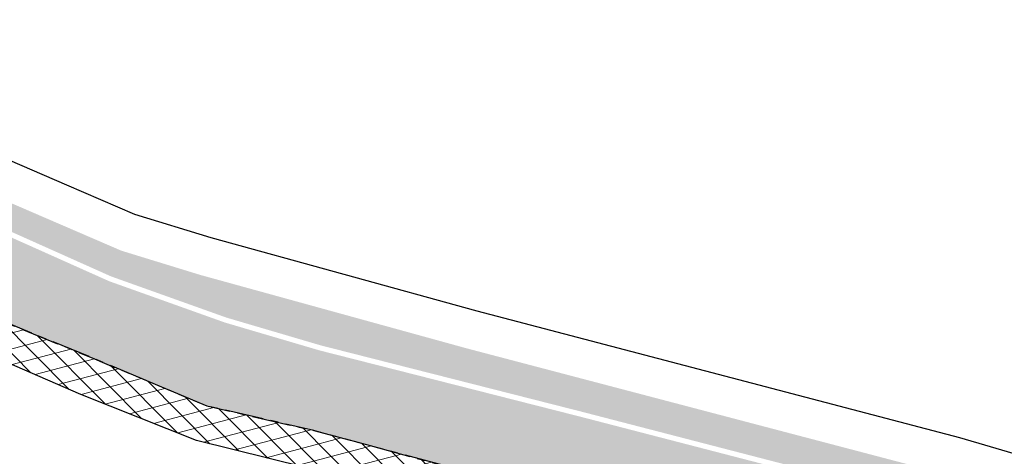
# Model space of a CAD drawing. Header units: metres. Extents: x 152057 to 155740, y 463538 to 465228.
# Tile 36 of 65: x 153380 to 153418, y 463971 to 463988. Entities that reach past the tile are written whole.
import ezdxf

# ---------------------------------------------------------------- set-up
doc = ezdxf.new("R2010")
doc.units = ezdxf.units.M
doc.linetypes.add('CENTER__G5', pattern=[2.4, 1.5, -0.3, 0.3, -0.3])
for name, color, linetype in [('-DR-alg-projectgrens 1-500', 3, 'PROJECTGRENS_1-500'), ('-DR-v-vh-band 10x20 gazon', 4, 'CENTER__G5'), ('-DR-v-vh-kantverharding', 1, 'Continuous')]:
    doc.layers.add(name, color=color, linetype=linetype)
for name, color, linetype, lineweight in [('-DR-v-gr-begroeiing', 84, 'Continuous', 9), ('-DR-v-vh-arc-asfalt frezen', 252, 'Continuous', 9), ('-DR-v-vh-arc-asfalt opbreken', 252, 'Continuous', 9), ('-DR-v-vh-arc-BSS dubbelklinker', 252, 'Continuous', 9), ('-DR-v-vh-arc-BSS keiformaat', 252, 'Continuous', 9)]:
    doc.layers.add(name, color=color, linetype=linetype, lineweight=lineweight)
doc.linetypes.add('PROJECTGRENS_1-500', pattern='A,0.8,-0.32,[133,ltypeshp.shx,S=0.32,R=0,X=-0.32,Y=0],-0.32,3.18', length=4.62)

msp = doc.modelspace()

# ---------------------------------------------------------------- hatches: boundary and pattern name
at = {"layer": '-DR-v-gr-begroeiing'}
h = msp.add_hatch(dxfattribs=at)
h.set_pattern_fill('ANSI38', color=256, scale=0.15)
h.set_pattern_definition([(29.73516603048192, (153265.3658600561, 463978.6637175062), (-0.2362160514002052, 0.4135408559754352), []), (119.7351660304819, (153265.3658600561, 463978.6637175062), (-0.8859729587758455, 0.590865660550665), [1.190625, -0.714375])])
edge = h.paths.add_edge_path()
edge.add_line((153286.4101046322, 464006.8249417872), (153286.1938528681, 464005.6688854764))
edge.add_line((153286.1938528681, 464005.6688854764), (153286.7960082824, 464005.5116477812))
edge.add_line((153286.7960082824, 464005.5116477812), (153303.0553342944, 464001.3595645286))
edge.add_line((153303.0553342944, 464001.3595645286), (153315.7747833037, 463997.9924456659))
edge.add_line((153315.7747833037, 463997.9924456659), (153329.5342875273, 463994.4105747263))
edge.add_line((153329.5342875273, 463994.4105747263), (153342.0782926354, 463991.1585734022))
edge.add_line((153342.0782926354, 463991.1585734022), (153357.2326505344, 463987.2127405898))
edge.add_line((153357.2326505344, 463987.2127405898), (153361.0242840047, 463986.2565721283))
edge.add_line((153361.0242840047, 463986.2565721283), (153367.8360991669, 463984.1308211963))
edge.add_line((153367.8360991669, 463984.1308211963), (153372.1146376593, 463982.6204540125))
edge.add_line((153372.1146376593, 463982.6204540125), (153375.6320961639, 463981.1182687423))
edge.add_line((153375.6320961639, 463981.1182687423), (153383.3475518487, 463977.6687475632))
edge.add_line((153383.3475518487, 463977.6687475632), (153387.8219215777, 463976.0712569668))
edge.add_line((153387.8219215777, 463976.0712569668), (153391.4838928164, 463974.9929156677))
edge.add_line((153391.4838928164, 463974.9929156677), (153401.5677033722, 463972.4307260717))
edge.add_line((153401.5677033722, 463972.4307260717), (153416.1937111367, 463968.6419469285))
edge.add_line((153416.1937111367, 463968.6419469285), (153427.7159037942, 463965.3300292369))
edge.add_line((153427.7159037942, 463965.3300292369), (153440.9403906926, 463961.4312960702))
edge.add_line((153440.9403906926, 463961.4312960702), (153452.1869920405, 463957.8804747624))
edge.add_line((153452.1869920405, 463957.8804747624), (153467.9957671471, 463952.7472230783))
edge.add_line((153467.9957671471, 463952.7472230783), (153470.8165622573, 463951.7313234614))
edge.add_line((153470.8165622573, 463951.7313234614), (153472.9398070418, 463951.0474929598))
edge.add_arc((153472.9218396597, 463951.2340351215), 0.1874054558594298, 275.5016479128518, 362.7959118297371)
edge.add_line((153473.1090220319, 463951.243176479), (153473.49186383, 463952.2267700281))
edge.add_arc((153473.0346315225, 463952.2213147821), 0.4572648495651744, 0.6835644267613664, 72.88264828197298)
edge.add_line((153473.1692181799, 463952.6583245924), (153458.0119954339, 463957.3829019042))
edge.add_line((153458.0119954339, 463957.3829019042), (153446.9358721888, 463960.8116304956))
edge.add_line((153446.9358721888, 463960.8116304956), (153432.3914607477, 463965.1451571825))
edge.add_line((153432.3914607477, 463965.1451571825), (153415.8895999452, 463969.9552421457))
edge.add_line((153415.8895999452, 463969.9552421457), (153397.1650302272, 463974.8738664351))
edge.add_line((153397.1650302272, 463974.8738664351), (153386.8130729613, 463977.7259567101))
edge.add_line((153386.8130729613, 463977.7259567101), (153383.7418260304, 463978.6690243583))
edge.add_line((153383.7418260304, 463978.6690243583), (153381.0337727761, 463979.8373616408))
edge.add_line((153381.0337727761, 463979.8373616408), (153377.2667505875, 463981.4639394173))
edge.add_line((153377.2667505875, 463981.4639394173), (153373.0314679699, 463983.2363837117))
edge.add_line((153373.0314679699, 463983.2363837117), (153371.1443569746, 463983.9625025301))
edge.add_line((153371.1443569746, 463983.9625025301), (153365.7760736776, 463985.8854547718))
edge.add_line((153365.7760736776, 463985.8854547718), (153361.5863352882, 463987.2118393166))
edge.add_line((153361.5863352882, 463987.2118393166), (153361.553434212, 463987.2204974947))
edge.add_line((153361.553434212, 463987.2204974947), (153328.6183360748, 463995.7665229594))
edge.add_line((153328.6183360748, 463995.7665229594), (153313.3292237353, 463999.8065526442))
edge.add_line((153313.3292237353, 463999.8065526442), (153286.4101046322, 464006.8249417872))
at = {"layer": '-DR-v-vh-arc-asfalt frezen'}
h = msp.add_hatch(dxfattribs=at)
h.set_pattern_fill('AVH-ASFALT_FREESVAK', color=256, scale=0.25, pattern_type=2)
h.set_pattern_definition([(344.7351660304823, (153265.3658600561, 463978.6637175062), (0.4796875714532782, 0.2739992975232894), [0.390625, -0.390625]), (74.73516603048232, (153265.7427034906, 463978.5608733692), (-0.2739992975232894, 0.4796875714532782), [0.3906249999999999, -0.3906249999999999])])
edge = h.paths.add_edge_path()
edge.add_line((153452.126, 463957.69), (153440.882, 463961.24))
edge.add_line((153440.882, 463961.24), (153427.66, 463965.138))
edge.add_line((153427.66, 463965.138), (153416.141, 463968.449))
edge.add_line((153416.141, 463968.449), (153401.518, 463972.237))
edge.add_line((153401.518, 463972.237), (153391.431, 463974.8))
edge.add_line((153391.431, 463974.8), (153387.76, 463975.8809999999))
edge.add_line((153387.76, 463975.8809999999), (153383.273, 463977.483))
edge.add_line((153383.273, 463977.483), (153375.552, 463980.935))
edge.add_line((153375.552, 463980.935), (153372.042, 463982.434))
edge.add_line((153372.042, 463982.434), (153367.773, 463983.941))
edge.add_line((153367.773, 463983.941), (153360.97, 463986.0640000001))
edge.add_line((153360.97, 463986.0640000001), (153357.183, 463987.019))
edge.add_line((153357.183, 463987.019), (153342.028, 463990.965))
edge.add_line((153342.028, 463990.965), (153329.484, 463994.217))
edge.add_line((153329.484, 463994.217), (153315.724, 463997.799))
edge.add_line((153315.724, 463997.799), (153303.005, 464001.166))
edge.add_line((153303.005, 464001.166), (153286.746, 464005.3180000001))
edge.add_line((153286.746, 464005.3180000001), (153286.1569871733, 464005.4718058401))
edge.add_line((153286.1569871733, 464005.4718058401), (153285.561240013, 464002.2870121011))
edge.add_line((153285.561240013, 464002.2870121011), (153286.024, 464002.1630000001))
edge.add_line((153286.024, 464002.1630000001), (153302.308, 463998.062))
edge.add_line((153302.308, 463998.062), (153314.83, 463994.72))
edge.add_line((153314.83, 463994.72), (153328.784, 463991.083))
edge.add_line((153328.784, 463991.083), (153341.301, 463987.835))
edge.add_line((153341.301, 463987.835), (153360.203, 463983.031))
edge.add_line((153360.203, 463983.031), (153364.856, 463981.5220000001))
edge.add_line((153364.856, 463981.5220000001), (153371.016, 463979.53))
edge.add_line((153371.016, 463979.53), (153374.441, 463977.862))
edge.add_line((153374.441, 463977.862), (153382.706, 463974.467))
edge.add_line((153382.706, 463974.467), (153387.056, 463972.645))
edge.add_line((153387.056, 463972.645), (153391.222, 463971.69))
edge.add_line((153391.222, 463971.69), (153401.082, 463969.0320000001))
edge.add_line((153401.082, 463969.0320000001), (153414.848, 463965.6079999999))
edge.add_line((153414.848, 463965.6079999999), (153426.62, 463962.047))
edge.add_line((153426.62, 463962.047), (153440.575, 463958.038))
edge.add_line((153440.575, 463958.038), (153451.259, 463954.614))
edge.add_line((153451.259, 463954.614), (153465.2233114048, 463950.1278959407))
edge.add_line((153465.2233114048, 463950.1278959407), (153465.7345759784, 463951.2138737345))
edge.add_arc((153460.1119774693, 463939.2709043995), 13.2003079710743, 55.853805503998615, 64.78953849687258, ccw=False)
edge.add_line((153467.5213952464, 463950.1955855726), (153470.4240017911, 463948.2269583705))
edge.add_line((153470.4240017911, 463948.2269583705), (153470.4478399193, 463948.2178322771))
edge.add_line((153470.4478399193, 463948.2178322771), (153471.1006293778, 463950.2446968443))
edge.add_line((153471.1006293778, 463950.2446968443), (153469.9163488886, 463951.0479082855))
edge.add_arc((153456.8659743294, 463931.8060210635), 23.25000000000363, 55.8538055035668, 66.82357950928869)
edge.add_line((153466.0163283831, 463953.1796852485), (153452.126, 463957.69))
at = {"layer": '-DR-v-vh-arc-asfalt opbreken'}
h = msp.add_hatch(dxfattribs=at)
h.set_pattern_fill('AVH-ASFALT_LAAG1-D', color=256, scale=20, angle=-270, pattern_type=2)
h.set_pattern_definition([(134.735166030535, (423454.1823529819, 871156.4440124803), (-0.4262205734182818, -0.4222984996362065), []), (194.735166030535, (423454.1823529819, 871156.4440124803), (0.1526109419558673, -0.5802670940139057), [])])
h.paths.add_polyline_path([(153451.259, 463954.614), (153440.575, 463958.038), (153426.62, 463962.047), (153414.848, 463965.6079999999), (153401.082, 463969.0320000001), (153391.222, 463971.69), (153387.056, 463972.645), (153382.706, 463974.467), (153374.441, 463977.862), (153371.016, 463979.53), (153364.856, 463981.5220000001), (153360.203, 463983.031), (153341.301, 463987.835), (153328.784, 463991.083), (153314.83, 463994.72), (153302.308, 463998.062), (153286.024, 464002.1630000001), (153285.561240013, 464002.2870121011), (153285.2933604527, 464000.8549597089), (153285.802, 464000.719), (153301.976, 463996.583), (153314.305, 463993.329), (153327.91, 463989.856), (153329.324, 463989.4239999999), (153340.993, 463986.429), (153359.634, 463981.6080000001), (153364.49, 463980.05), (153368.939, 463978.527), (153368.4795630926, 463977.4062795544), (153371.5558798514, 463976.2879508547), (153371.929, 463977.4050000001), (153373.871, 463976.682), (153382.176, 463973.093), (153386.656, 463971.305), (153390.887, 463970.255), (153400.8, 463967.592), (153414.537, 463964.255), (153426.43, 463960.628), (153440.132, 463956.675), (153450.833, 463953.2069999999), (153465.9460000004, 463948.3079999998), (153470.468, 463946.569), (153470.9903697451, 463948.0101323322), (153466.686, 463949.658)])
at = {"layer": '-DR-v-vh-arc-BSS dubbelklinker'}
h = msp.add_hatch(dxfattribs=at)
h.set_pattern_fill('ANSI34', color=256, scale=0.1, angle=89.99999999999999)
h.set_pattern_definition([(120.4481884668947, (152990.3515052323, 464036.8878115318), (-1.642277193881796, -0.9653758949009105), []), (120.4481884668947, (152990.4643221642, 464037.3224205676), (-1.642277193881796, -0.9653758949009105), []), (120.4481884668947, (152990.5771390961, 464037.7570296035), (-1.642277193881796, -0.9653758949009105), []), (120.4481884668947, (152990.6899562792, 464038.1916396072), (-1.642277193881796, -0.9653758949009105), [])])
edge = h.paths.add_edge_path()
edge.add_line((153453.123, 463985.545), (153465.0675818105, 463982.9158320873))
edge.add_arc((153464.9395355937, 463981.9139457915), 1.010035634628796, 72.45593034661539, 82.71678872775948, ccw=False)
edge.add_line((153465.244, 463982.877), (153473.148, 463981.286))
edge.add_line((153473.148, 463981.286), (153481.7927469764, 463979.3006487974))
edge.add_line((153481.7927469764, 463979.3006487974), (153482.307, 463979.1740000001))
edge.add_line((153482.307, 463979.1740000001), (153482.7666709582, 463981.2713171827))
edge.add_line((153482.7666709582, 463981.2713171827), (153473.401, 463983.3240000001))
edge.add_line((153473.401, 463983.3240000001), (153465.503916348, 463984.9967642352))
edge.add_line((153465.503916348, 463984.9967642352), (153459.6960000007, 463986.227))
edge.add_line((153459.6960000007, 463986.227), (153451.131, 463988.057))
edge.add_line((153451.131, 463988.057), (153449.803, 463988.317))
edge.add_line((153449.803, 463988.317), (153438.572, 463990.6090000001))
edge.add_line((153438.572, 463990.6090000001), (153431.231, 463992.143))
edge.add_line((153431.231, 463992.143), (153420.349, 463994.842))
edge.add_line((153420.349, 463994.842), (153408.541, 463997.9710000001))
edge.add_line((153408.541, 463997.9710000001), (153395.39, 464001.336))
edge.add_line((153395.39, 464001.336), (153394.267, 464001.6420000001))
edge.add_line((153394.267, 464001.6420000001), (153384.2099999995, 464004.3600000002))
edge.add_line((153384.2099999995, 464004.3600000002), (153382.572, 464004.6090000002))
edge.add_line((153382.572, 464004.6090000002), (153370.099, 464008.1020000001))
edge.add_line((153370.099, 464008.1020000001), (153359.5410000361, 464010.8789999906))
edge.add_line((153359.5410000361, 464010.8789999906), (153347.982, 464013.9))
edge.add_line((153347.982, 464013.9), (153340.0350000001, 464015.7850000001))
edge.add_line((153340.0350000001, 464015.7850000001), (153328.9600000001, 464018.872))
edge.add_line((153328.9600000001, 464018.872), (153317.2729999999, 464022.0440000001))
edge.add_line((153317.2729999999, 464022.0440000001), (153311.577, 464023.5260000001))
edge.add_arc((153312.4886937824, 464027.6867124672), 4.259426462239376, 245.3490176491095, 257.64070309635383, ccw=False)
edge.add_line((153310.7121309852, 464023.8154673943), (153308.15, 464024.673))
edge.add_line((153308.15, 464024.673), (153306.054, 464025.8850000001))
edge.add_line((153306.054, 464025.8850000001), (153304.179, 464027.099))
edge.add_line((153304.179, 464027.099), (153300.5, 464029.085))
edge.add_line((153300.5, 464029.085), (153290.282, 464031.633))
edge.add_line((153290.282, 464031.633), (153280.476, 464034.126))
edge.add_line((153280.476, 464034.126), (153270.018, 464037.079))
edge.add_line((153270.018, 464037.079), (153259.929, 464039.6140000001))
edge.add_line((153259.929, 464039.6140000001), (153258.372, 464039.98))
edge.add_line((153258.372, 464039.98), (153251.7424863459, 464041.7126594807))
edge.add_line((153251.7424863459, 464041.7126594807), (153251.2271437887, 464039.7408522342))
edge.add_line((153251.2271437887, 464039.7408522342), (153259.054, 464037.7650000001))
edge.add_line((153259.054, 464037.7650000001), (153269.443, 464035.1470000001))
edge.add_line((153269.443, 464035.1470000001), (153279.88, 464032.2770000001))
edge.add_line((153279.88, 464032.2770000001), (153290.613, 464029.5030000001))
edge.add_line((153290.613, 464029.5030000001), (153299.396, 464027.2490000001))
edge.add_line((153299.396, 464027.2490000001), (153301.257, 464026.3620000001))
edge.add_line((153301.257, 464026.3620000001), (153303.248, 464025.088))
edge.add_line((153303.248, 464025.088), (153306.033, 464023.5270000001))
edge.add_line((153306.033, 464023.5270000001), (153308.984, 464022.088))
edge.add_line((153308.984, 464022.088), (153311.224, 464021.2860000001))
edge.add_line((153311.224, 464021.2860000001), (153328.514, 464016.833))
edge.add_line((153328.514, 464016.833), (153339.65, 464013.834))
edge.add_line((153339.65, 464013.834), (153347.508, 464011.9400000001))
edge.add_line((153347.508, 464011.9400000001), (153358.535, 464008.863))
edge.add_line((153358.535, 464008.863), (153369.556, 464006.1340000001))
edge.add_line((153369.556, 464006.1340000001), (153380.878, 464003.0060000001))
edge.add_line((153380.878, 464003.0060000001), (153383.623, 464002.403))
edge.add_line((153383.623, 464002.403), (153393.559, 463999.675))
edge.add_line((153393.559, 463999.675), (153407.017, 463996.2810000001))
edge.add_line((153407.017, 463996.2810000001), (153420.292, 463992.659))
edge.add_line((153420.292, 463992.659), (153429.943, 463990.3850000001))
edge.add_line((153429.943, 463990.3850000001), (153439.309, 463988.2670000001))
edge.add_line((153439.309, 463988.2670000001), (153449.433, 463986.2260000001))
edge.add_line((153449.433, 463986.2260000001), (153453.123, 463985.545))
at = {"layer": '-DR-v-vh-arc-BSS keiformaat'}
h = msp.add_hatch(dxfattribs=at)
h.set_pattern_fill('ANSI36', color=256, scale=0.1, angle=90)
h.set_pattern_definition([(120.4481884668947, (152990.3515052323, 464036.8878115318), (-0.555280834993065, 0.3181015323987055), [0.7937500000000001, -0.15875, 0, -0.15875])])
edge = h.paths.add_edge_path()
edge.add_arc((153464.9395355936, 463981.9139457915), 1.010035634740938, 82.7167887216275, 245.20787071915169, ccw=False)
edge.add_line((153465.0675818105, 463982.9158320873), (153453.123, 463985.545))
edge.add_line((153453.123, 463985.545), (153449.433, 463986.2260000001))
edge.add_line((153449.433, 463986.2260000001), (153439.3090000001, 463988.2670000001))
edge.add_line((153439.3090000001, 463988.2670000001), (153429.943, 463990.3850000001))
edge.add_line((153429.943, 463990.3850000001), (153420.292, 463992.659))
edge.add_line((153420.292, 463992.659), (153407.017, 463996.2810000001))
edge.add_line((153407.017, 463996.2810000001), (153393.559, 463999.675))
edge.add_line((153393.559, 463999.675), (153383.623, 464002.403))
edge.add_line((153383.623, 464002.403), (153380.878, 464003.0060000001))
edge.add_line((153380.878, 464003.0060000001), (153369.556, 464006.1340000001))
edge.add_line((153369.556, 464006.1340000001), (153358.535, 464008.863))
edge.add_line((153358.535, 464008.863), (153347.5080000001, 464011.9400000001))
edge.add_line((153347.5080000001, 464011.9400000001), (153339.6500000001, 464013.834))
edge.add_line((153339.6500000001, 464013.834), (153328.5140000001, 464016.833))
edge.add_line((153328.5140000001, 464016.833), (153311.224, 464021.2860000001))
edge.add_line((153311.224, 464021.2860000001), (153308.9840000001, 464022.088))
edge.add_line((153308.9840000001, 464022.088), (153306.033, 464023.5270000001))
edge.add_line((153306.033, 464023.5270000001), (153303.2480000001, 464025.088))
edge.add_line((153303.2480000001, 464025.088), (153301.257, 464026.3620000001))
edge.add_line((153301.257, 464026.3620000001), (153299.3960000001, 464027.2490000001))
edge.add_line((153299.3960000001, 464027.2490000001), (153290.613, 464029.5030000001))
edge.add_line((153290.613, 464029.5030000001), (153279.8800000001, 464032.2770000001))
edge.add_line((153279.8800000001, 464032.2770000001), (153269.443, 464035.1470000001))
edge.add_line((153269.443, 464035.1470000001), (153259.054, 464037.7650000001))
edge.add_line((153259.054, 464037.7650000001), (153251.2271437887, 464039.7408522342))
edge.add_line((153251.2271437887, 464039.7408522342), (153250.521, 464037.039))
edge.add_line((153250.521, 464037.039), (153254.157, 464036.049))
edge.add_line((153254.157, 464036.049), (153258.8200000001, 464034.9190000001))
edge.add_line((153258.8200000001, 464034.9190000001), (153268.7750000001, 464032.4060000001))
edge.add_line((153268.7750000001, 464032.4060000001), (153279.836, 464029.3620000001))
edge.add_line((153279.836, 464029.3620000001), (153289.03, 464027.132))
edge.add_line((153289.03, 464027.132), (153292.7860000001, 464025.762))
edge.add_line((153292.7860000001, 464025.762), (153293.876, 464025.388))
edge.add_line((153293.876, 464025.388), (153297.865, 464023.9330000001))
edge.add_line((153297.865, 464023.9330000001), (153302.2800000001, 464022.0850000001))
edge.add_line((153302.2800000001, 464022.0850000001), (153304.065, 464021.2800000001))
edge.add_line((153304.065, 464021.2800000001), (153307.079, 464020.006))
edge.add_line((153307.079, 464020.006), (153310.423, 464018.737))
edge.add_line((153310.423, 464018.737), (153314.459, 464017.421))
edge.add_line((153314.459, 464017.421), (153327.513, 464014.001))
edge.add_line((153327.513, 464014.001), (153338.821, 464010.975))
edge.add_line((153338.821, 464010.975), (153346.9780000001, 464008.8810000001))
edge.add_line((153346.9780000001, 464008.8810000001), (153358.403, 464005.8640000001))
edge.add_line((153358.403, 464005.8640000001), (153368.882, 464003.1280000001))
edge.add_line((153368.882, 464003.1280000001), (153378.895, 464000.523))
edge.add_line((153378.895, 464000.523), (153382.5060000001, 463999.5420000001))
edge.add_line((153382.5060000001, 463999.5420000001), (153392.5840000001, 463996.8370000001))
edge.add_line((153392.5840000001, 463996.8370000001), (153414.4480000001, 463991.235))
edge.add_line((153414.4480000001, 463991.235), (153421.495, 463989.3290000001))
edge.add_line((153421.495, 463989.3290000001), (153427.616, 463987.775))
edge.add_line((153427.616, 463987.775), (153439.647, 463984.564))
edge.add_line((153439.647, 463984.564), (153447.502, 463982.595))
edge.add_line((153447.502, 463982.595), (153453.9544371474, 463980.8445152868))
edge.add_arc((153453.759516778, 463979.9982722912), 0.8684014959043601, -96.9174158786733, 77.02894349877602, ccw=False)
edge.add_line((153453.6549277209, 463979.1361920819), (153477.137, 463973.0470000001))
edge.add_line((153477.137, 463973.0470000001), (153472.4580000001, 463975.671))
edge.add_line((153472.4580000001, 463975.671), (153468.723, 463978.2040000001))
edge.add_line((153468.723, 463978.2040000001), (153464.516, 463980.997))

# ---------------------------------------------------------------- linework, layer by layer
at = {"layer": '-DR-alg-projectgrens 1-500', "flags": 128}
msp.add_lwpolyline([(152987.0880438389, 464085.6336830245), (153017.4017394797, 464082.2137261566, 0.1309817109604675), (153024.2220550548, 464077.1426315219), (153027.3255645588, 464075.9071311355), (153027.4985722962, 464079.3389018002, -0.5796896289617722), (153029.8199357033, 464080.5172646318), (153030.3372366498, 464080.1776198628, 0.1236645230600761), (153042.5309316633, 464075.9340912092), (153058.9837906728, 464074.4688723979), (153058.7781531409, 464072.1597802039), (153066.6900837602, 464071.3565688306, -0.0140786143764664), (153068.2813270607, 464071.1496218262), (153069.2159393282, 464070.8482356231), (153081.1997240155, 464068.0030051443), (153088.1270487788, 464066.5499431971), (153088.5120990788, 464068.3856312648), (153116.1552745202, 464061.8527997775, 0.01391721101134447), (153154.3988171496, 464053.931623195, -0.01573698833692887), (153227.4355736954, 464038.5265433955, 0.03386108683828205), (153232.9942272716, 464037.562915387), (153232.3648175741, 464035.1288824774), (153258.8206345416, 464028.2877474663), (153260.0592012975, 464033.0591261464), (153268.3923856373, 464030.9555307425), (153279.460123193, 464027.9096765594), (153288.5948554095, 464025.69405193), (153292.2855441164, 464024.3478742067), (153293.3755420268, 464023.9738749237), (153297.3181153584, 464022.5358091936), (153301.6819731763, 464020.7092159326), (153303.4645788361, 464019.9052957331), (153306.5207028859, 464018.613490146), (153309.9241189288, 464017.3219426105), (153314.0360544, 464015.9811826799), (153327.1290438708, 464012.5509678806), (153338.4406259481, 464009.5240093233), (153346.600019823, 464007.4293947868), (153358.0220421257, 464004.4131811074), (153368.5030627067, 464001.6766535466), (153378.5095278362, 463999.0733530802), (153382.1149501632, 463998.0938683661), (153392.2034123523, 463995.3860602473), (153414.0660147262, 463989.7844183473), (153421.1146055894, 463987.8779880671), (153427.2380301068, 463986.3233725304), (153439.2712182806, 463983.1117885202), (153439.753899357, 463982.9907956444), (153442.2535572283, 463980.5261640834), (153449.8269510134, 463978.5023083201), (153449.5946287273, 463977.6063916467), (153479.8917481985, 463969.7499734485), (153480.1368006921, 463970.6949822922, 0.2398281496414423), (153490.0777172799, 463973.8582433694), (153496.8157401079, 463971.7441092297), (153495.6508222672, 463968.9132399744, 0.4545064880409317), (153496.9356981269, 463966.3380667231), (153503.9711391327, 463964.5056013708), (153502.3059993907, 463958.0157475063, 0.04272763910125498), (153500.344741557, 463958.0860477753, 0.7099078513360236), (153499.2774912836, 463954.4638399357, 0.04645696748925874), (153501.1180951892, 463953.3859110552), (153500.1023585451, 463949.4270947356), (153492.1442888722, 463951.6989706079), (153489.06975231, 463946.3048804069), (153484.1109007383, 463947.7772114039, 0.1765992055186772), (153480.0126553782, 463952.1035159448), (153473.6481256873, 463954.0808434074), (153458.4569434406, 463958.8153904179), (153447.371830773, 463962.2469017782), (153432.8155051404, 463966.5839783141), (153416.2901003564, 463971.4009260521), (153397.5548035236, 463976.3223681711), (153387.232525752, 463979.166281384), (153384.2606308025, 463980.078841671), (153381.6279769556, 463981.2146493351), (153377.8536211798, 463982.8443937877), (153373.5904581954, 463984.6285058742), (153371.6666796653, 463985.3687335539), (153366.2555210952, 463987.3070439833), (153362.0038206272, 463988.653044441), (153361.9326776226, 463988.6717662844), (153328.9983155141, 463997.2176007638), (153313.7100457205, 464001.2574078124), (153262.6664887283, 464014.5655530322), (153260.7500026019, 464015.0701544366), (153226.5455903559, 464024.0791602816), (153201.6811946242, 464030.1430854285), (153174.4920114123, 464036.0114633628), (153144.7451375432, 464041.5910045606), (153140.9175333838, 464042.2008092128), (153122.4588666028, 464045.1436692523), (153118.0286864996, 464045.7666476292), (153112.470945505, 464046.4661047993), (153108.9839985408, 464047.0242167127), (153094.8676705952, 464048.6458494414), (153086.4538229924, 464049.4583454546), (153078.4080037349, 464050.0582706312), (153070.4217617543, 464050.5094707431), (153062.3964519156, 464050.8442763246), (153053.914679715, 464051.0708311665), (153045.8755453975, 464051.149027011), (153042.3564969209, 464051.1339926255), (153017.5135214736, 464051.0680179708), (153009.4800119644, 464050.7383897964, 0.2928382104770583), (152996.2093003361, 464041.8341243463), (152975.4680629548, 464043.2105370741, 0.1120653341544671), (152967.4077748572, 464047.287174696), (152922.5531758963, 464046.3778866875, 0.004988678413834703), (152909.6726690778, 464047.0072401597, 0.01202716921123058), (152883.3879462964, 464047.367085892, 0.02351401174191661), (152860.0031598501, 464046.1894458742, 0.003558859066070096), (152832.7378218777, 464044.0034761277, 0.009941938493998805), (152821.1947861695, 464042.7354225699, 0.01011938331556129), (152772.1571013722, 464034.1767521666, 0.02116209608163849), (152703.203865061, 464016.9615864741), (152685.1044047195, 464011.5977738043), (152657.0346675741, 464002.1312093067), (152653.3042972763, 463998.8505299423), (152651.9049128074, 463997.8468694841), (152649.3762996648, 463996.8407264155), (152645.5141047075, 463995.4455431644), (152625.4574144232, 463987.5585401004, -0.0397315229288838), (152622.8311000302, 463986.7598030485), (152615.3237173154, 463985.1139352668), (152608.392887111, 463983.5737420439), (152587.3625514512, 463973.847496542), (152566.041630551, 463963.5143324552), (152545.3179974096, 463952.7831571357), (152520.6375849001, 463939.0990700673, 0.01231987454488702), (152515.6857100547, 463935.9124524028), (152513.4914769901, 463934.6042793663), (152502.7694165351, 463952.4391717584), (152511.4845171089, 463957.3121312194, -0.01673692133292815), (152547.0818941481, 463975.6802419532), (152562.2169405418, 463979.6506515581), (152575.5013483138, 463983.2201597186), (152578.8480711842, 463984.3212728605), (152582.1278099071, 463985.7553979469), (152583.0975401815, 463987.0340639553, -0.02740238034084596), (152666.8560718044, 464019.9386026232), (152697.3507251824, 464030.0285193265), (152700.6804336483, 464029.3394598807), (152718.7758868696, 464033.878942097), (152717.8384886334, 464038.6800599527), (152740.2001046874, 464044.2499806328, -0.02550222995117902), (152750.0547805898, 464046.1771635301), (152753.3210382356, 464046.278396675), (152756.540193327, 464046.3333553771), (152762.5467028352, 464046.97128671), (152764.0373556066, 464047.1849853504), (152776.1604815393, 464049.6035940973), (152785.9307335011, 464051.4564180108), (152799.9863652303, 464053.9298337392), (152811.4845817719, 464055.783513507), (152817.3178519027, 464056.8442924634), (152819.6637912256, 464057.493335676), (152820.0035659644, 464055.1206534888), (152842.6326488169, 464058.3612015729), (152842.3653751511, 464060.3302080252), (152855.4680030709, 464062.1087635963), (152876.7301885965, 464064.5950312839), (152889.1629315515, 464066.0314995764), (152910.3291988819, 464068.1255366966), (152923.149358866, 464069.4376070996), (152923.3579297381, 464067.3996738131), (152929.0992476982, 464067.8769074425), (152973.0484671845, 464071.1420942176), (152972.8919993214, 464073.2481423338, -0.3506254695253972), (152974.783553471, 464075.7323650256, 0.2263564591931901), (152986.0689892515, 464085.061231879, -0.3226231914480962)], format="xyb", close=True, dxfattribs=at)
at = {"layer": '-DR-v-vh-band 10x20 gazon', "flags": 128}
msp.add_lwpolyline([(153034.4081414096, 464043.8641192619), (153039.236, 464043.959), (153053.102, 464044.22), (153061.162, 464044.096), (153070.476, 464043.948), (153079.951, 464043.511), (153090.222, 464042.842), (153102.988, 464041.578), (153109.727, 464040.841), (153116.718, 464039.906), (153127.774, 464038.202), (153136.961, 464036.736), (153139.166, 464036.397), (153149.335, 464034.705), (153152.829, 464033.599), (153153.801, 464033.039), (153156.713, 464030.904), (153160.738, 464028.27), (153166.499, 464025.588), (153173.644, 464023.684), (153181.332, 464022.042), (153189.732, 464020.121), (153203.617, 464017.114), (153215.859, 464014.503), (153226.908, 464012.017), (153231.117, 464011.113), (153234.308, 464010.87), (153239.724, 464011.323), (153244.132, 464011.924), (153247.724, 464011.892), (153252.754, 464010.988), (153261.66, 464008.557), (153273.318, 464005.568), (153286.024, 464002.163), (153302.308, 463998.062), (153314.83, 463994.72), (153328.784, 463991.083), (153341.301, 463987.835), (153360.203, 463983.031), (153364.856, 463981.522), (153371.016, 463979.53), (153374.441, 463977.862), (153382.706, 463974.467), (153387.056, 463972.645), (153391.222, 463971.69), (153401.082, 463969.032), (153414.848, 463965.608), (153426.62, 463962.047), (153440.575, 463958.038), (153451.259, 463954.614), (153466.686, 463949.658), (153471.009, 463948.003), (153472.075, 463947.617, -0.368713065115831), (153474.623, 463943.391), (153471.2, 463932.734), (153474.623, 463943.391, 0.368713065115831), (153472.075, 463947.617), (153471.009, 463948.003), (153466.686, 463949.658), (153451.259, 463954.614), (153440.575, 463958.038), (153426.62, 463962.047), (153414.848, 463965.608), (153401.082, 463969.032), (153391.222, 463971.69), (153387.056, 463972.645), (153382.706, 463974.467), (153374.441, 463977.862), (153371.016, 463979.53), (153364.856, 463981.522), (153360.203, 463983.031), (153341.301, 463987.835), (153328.784, 463991.083), (153314.83, 463994.72), (153302.308, 463998.062), (153286.024, 464002.163), (153273.318, 464005.568), (153261.66, 464008.557), (153252.754, 464010.988), (153247.724, 464011.892), (153244.132, 464011.924), (153239.724, 464011.323), (153234.308, 464010.87), (153231.117, 464011.113), (153226.908, 464012.017), (153215.859, 464014.503), (153203.617, 464017.114), (153189.732, 464020.121), (153181.332, 464022.042), (153173.644, 464023.684), (153166.499, 464025.588), (153160.738, 464028.27), (153156.713, 464030.904), (153153.801, 464033.039), (153152.829, 464033.599), (153149.335, 464034.705), (153139.166, 464036.397), (153136.961, 464036.736), (153127.774, 464038.202), (153116.718, 464039.906), (153109.727, 464040.841), (153102.988, 464041.578), (153090.222, 464042.842), (153079.951, 464043.511), (153070.476, 464043.948), (153061.162, 464044.096), (153053.102, 464044.22), (153039.236, 464043.959), (153034.4081414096, 464043.8641192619), (153028.872, 464043.598), (153022.986, 464042.614, 0.036677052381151), (153011.587, 464039.596), (153003.166, 464036.305, 0.2322415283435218), (152997.953, 464030.387), (152997.818, 464029.98)], format="xyb", dxfattribs=at)
at = {"layer": '-DR-v-vh-kantverharding', "flags": 128}
msp.add_lwpolyline([(153470.9903697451, 463948.0101323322), (153470.468, 463946.569), (153465.9460000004, 463948.3079999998), (153450.833, 463953.207), (153440.132, 463956.675), (153426.43, 463960.628), (153414.537, 463964.255), (153400.8, 463967.592), (153390.887, 463970.255), (153386.656, 463971.305), (153382.176, 463973.093), (153373.871, 463976.682), (153371.929, 463977.405), (153371.5558798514, 463976.2879508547), (153368.4795630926, 463977.4062795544), (153368.939, 463978.527), (153364.49, 463980.05), (153359.634, 463981.608), (153340.993, 463986.429), (153329.324, 463989.424)], dxfattribs=at)

doc.saveas('drawing.dxf')
